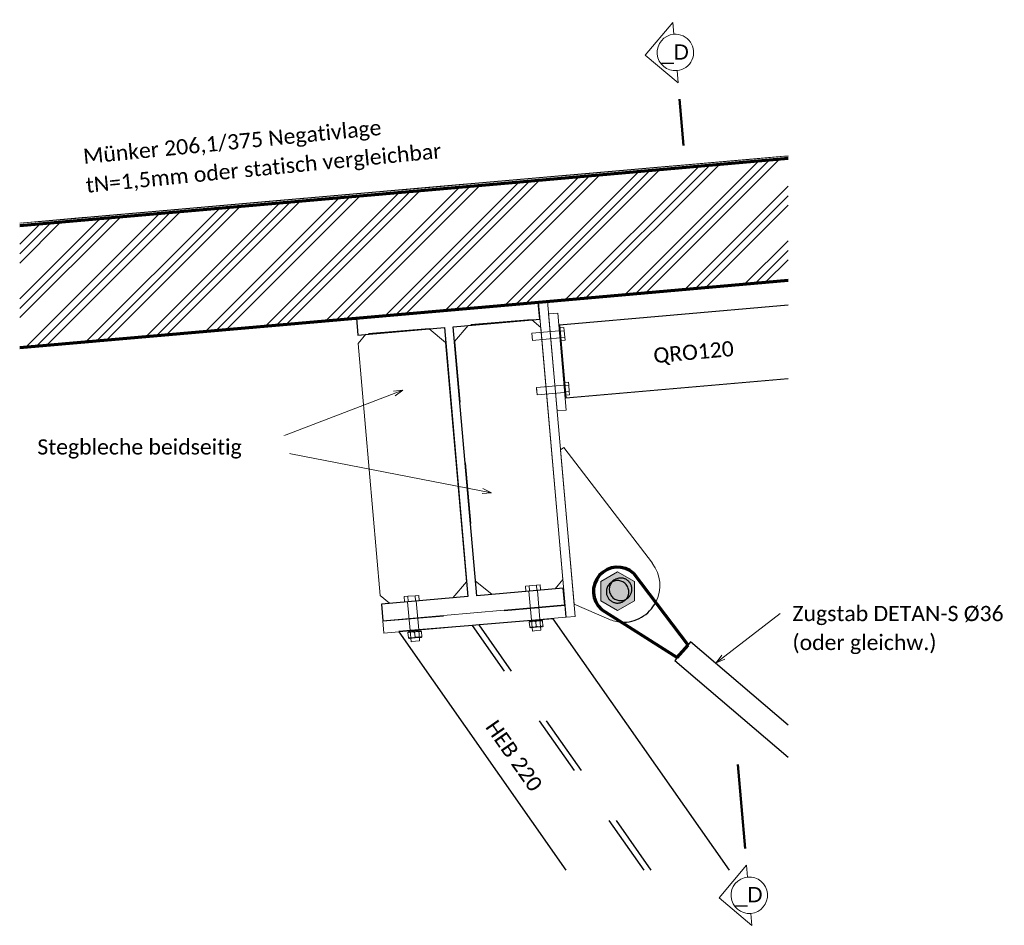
# Model space of a CAD drawing. Header units: metres. Extents: x -25 to 81, y -4 to 26.
# Tile 19 of 53: x 0.68 to 2.3, y 3.51 to 4.99. Entities that reach past the tile are written whole.
import ezdxf

# ---------------------------------------------------------------- set-up
doc = ezdxf.new("R2010")
doc.units = ezdxf.units.M
for name, pattern in [('Achse', [0.5, 0.25, -0.125, 0, -0.125]), ('Strich', [0.3175, 0.15875, -0.15875]), ('Verdeckt', [0.15, 0.1, -0.05])]:
    doc.linetypes.add(name, pattern=pattern)
for name, color, linetype, lineweight in [('_Verdeckte Linien_', 7, 'Strich', 18), ('A-FLOR', 192, 'Continuous', 35), ('A-FLOR-PATT', 8, 'Continuous', 50), ('G-ANNO-SYMB', 111, 'Continuous', 9), ('S-BEAM', 12, 'Continuous', 35), ('S-BEAM-HDLN', 1, 'Verdeckt', 25), ('S-BEAM-IDEN', 2, 'Continuous', 9), ('S-COLS', 52, 'Continuous', 18), ('S-COLS-HDLN', 52, 'Verdeckt', 25), ('Text', 250, 'Continuous', 9), ('Tragwerksverbindungen', 7, 'Continuous', 18)]:
    doc.layers.add(name, color=color, linetype=linetype, lineweight=lineweight)
doc.styles.add('Arial_1', font='arial.ttf', dxfattribs={"height": 0.025})
doc.styles.add('Calibri_5', font='calibri.ttf', dxfattribs={"height": 0.025})

# ---------------------------------------------------------------- blocks, each defined once
blk = doc.blocks.new('HEB Träger - HEB 220-1128521-_E')
at = {"layer": 'S-BEAM-HDLN'}
for p, q in [((-21.8691, 3.5964), (-22.151, 3.999)), ((-21.8575, 3.5964), (-22.1401, 3.9999))]:
    blk.add_line(p, q, dxfattribs=at)
blk = doc.blocks.new('SP-TV-Schraube_Mutter_001 - M36-1128530-_E')
at = {"layer": 'Tragwerksverbindungen', "linetype": 'Strich'}
blk.add_hatch(color=142, dxfattribs=at).paths.add_polyline_path([(-21.9127, 4.0235), (-21.8852, 4.0394), (-21.8852, 4.0711), (-21.9127, 4.087), (-21.9402, 4.0711), (-21.9402, 4.0394), (-21.9261, 4.0312)])
at = {"layer": 'Tragwerksverbindungen'}
for p, q in [((-21.9127, 4.087), (-21.9402, 4.0711)), ((-21.8852, 4.0711), (-21.9127, 4.087)), ((-21.9402, 4.0711), (-21.9402, 4.0394)), ((-21.8852, 4.0394), (-21.8852, 4.0711)), ((-21.9402, 4.0394), (-21.9127, 4.0235)), ((-21.9127, 4.0235), (-21.8852, 4.0394))]:
    blk.add_line(p, q, dxfattribs=at)
blk = doc.blocks.new('FP_21-_E')
at = {"layer": 'A-FLOR-PATT', "lineweight": 18}
for p, q in [((-22.8953, 4.6603), (-21.6325, 4.771)), ((-22.8953, 4.6603), (-21.6325, 4.771)), ((-22.8953, 4.6603), (-21.6325, 4.771)), ((-22.8953, 4.6603), (-21.6325, 4.771)), ((-22.8953, 4.6603), (-21.6325, 4.771)), ((-22.8953, 4.6603), (-21.6325, 4.771)), ((-22.8953, 4.6603), (-21.6325, 4.771)), ((-22.8953, 4.6603), (-21.6325, 4.771)), ((-22.8953, 4.6602), (-21.6325, 4.771)), ((-22.8953, 4.6603), (-21.6325, 4.771)), ((-22.8953, 4.6603), (-21.6325, 4.771)), ((-22.8953, 4.6603), (-21.6325, 4.771)), ((-22.8953, 4.6603), (-21.6325, 4.771)), ((-22.8953, 4.6602), (-21.6325, 4.771)), ((-22.8953, 4.6603), (-21.6325, 4.771)), ((-22.8953, 4.6603), (-21.6325, 4.771)), ((-22.8953, 4.6603), (-21.6325, 4.771)), ((-22.8953, 4.6603), (-21.6325, 4.771)), ((-22.8953, 4.6603), (-21.6325, 4.771)), ((-22.8953, 4.6603), (-21.6325, 4.771)), ((-22.8953, 4.6603), (-21.6325, 4.771)), ((-22.8953, 4.6603), (-21.6325, 4.771)), ((-22.8953, 4.6602), (-21.6325, 4.771)), ((-22.8953, 4.6603), (-21.6325, 4.771)), ((-22.8953, 4.6603), (-21.6325, 4.771)), ((-22.8953, 4.6603), (-21.6325, 4.771)), ((-22.8953, 4.6603), (-21.6325, 4.771)), ((-22.8953, 4.6602), (-21.6325, 4.771)), ((-22.8953, 4.6603), (-21.6396, 4.7704)), ((-22.8953, 4.6603), (-21.6396, 4.7704)), ((-22.8953, 4.6603), (-21.6554, 4.769)), ((-22.8953, 4.6603), (-21.6554, 4.769)), ((-22.8953, 4.6603), (-21.7133, 4.764)), ((-22.8953, 4.6603), (-21.7133, 4.764)), ((-22.8953, 4.6603), (-21.7291, 4.7626)), ((-22.8953, 4.6603), (-21.7291, 4.7626)), ((-22.8953, 4.6603), (-21.7449, 4.7612)), ((-22.8953, 4.6603), (-21.7449, 4.7612)), ((-22.8815, 4.6614), (-21.6325, 4.771)), ((-22.8815, 4.6614), (-21.6325, 4.771)), ((-22.8657, 4.6628), (-21.6325, 4.771)), ((-22.8657, 4.6628), (-21.6325, 4.771)), ((-22.8079, 4.6679), (-21.6325, 4.771)), ((-22.8079, 4.6679), (-21.6325, 4.771)), ((-22.792, 4.6693), (-21.6325, 4.771)), ((-22.792, 4.6693), (-21.6325, 4.771)), ((-22.7762, 4.6707), (-21.6325, 4.771)), ((-22.7762, 4.6707), (-21.6325, 4.771)), ((-22.7184, 4.6757), (-21.6325, 4.7709)), ((-22.7184, 4.6757), (-21.6325, 4.7709)), ((-22.7026, 4.6771), (-21.6325, 4.7709)), ((-22.7026, 4.6771), (-21.6325, 4.7709)), ((-22.6868, 4.6785), (-21.6325, 4.7709)), ((-22.6868, 4.6785), (-21.6325, 4.7709)), ((-22.6289, 4.6836), (-21.6325, 4.7709)), ((-22.6289, 4.6836), (-21.6325, 4.7709)), ((-22.6131, 4.685), (-21.6325, 4.7709)), ((-22.6131, 4.685), (-21.6325, 4.7709)), ((-22.5973, 4.6863), (-21.6325, 4.7709)), ((-22.5973, 4.6863), (-21.6325, 4.7709)), ((-22.5395, 4.6914), (-21.6325, 4.7709)), ((-22.5395, 4.6914), (-21.6325, 4.7709)), ((-22.5237, 4.6928), (-21.6325, 4.7709)), ((-22.5237, 4.6928), (-21.6325, 4.7709)), ((-22.5078, 4.6942), (-21.6325, 4.7709)), ((-22.5078, 4.6942), (-21.6325, 4.7709)), ((-22.45, 4.6992), (-21.6325, 4.7709)), ((-22.45, 4.6992), (-21.6325, 4.7709)), ((-22.4342, 4.7006), (-21.6325, 4.7709)), ((-22.4342, 4.7006), (-21.6325, 4.7709)), ((-22.4184, 4.702), (-21.6325, 4.7709)), ((-22.4184, 4.702), (-21.6325, 4.7709)), ((-22.3606, 4.7071), (-21.6325, 4.7709)), ((-22.3606, 4.7071), (-21.6325, 4.7709)), ((-22.3447, 4.7085), (-21.6325, 4.7709)), ((-22.3447, 4.7085), (-21.6325, 4.7709)), ((-22.3289, 4.7099), (-21.6325, 4.7709)), ((-22.3289, 4.7099), (-21.6325, 4.7709)), ((-22.2711, 4.7149), (-21.6325, 4.7709)), ((-22.2711, 4.7149), (-21.6325, 4.7709)), ((-22.2553, 4.7163), (-21.6325, 4.7709)), ((-22.2553, 4.7163), (-21.6325, 4.7709)), ((-22.2395, 4.7177), (-21.6325, 4.7709)), ((-22.2395, 4.7177), (-21.6325, 4.7709)), ((-22.1816, 4.7228), (-21.6325, 4.7709)), ((-22.1816, 4.7228), (-21.6325, 4.7709)), ((-22.1658, 4.7241), (-21.6325, 4.7709)), ((-22.1658, 4.7241), (-21.6325, 4.7709)), ((-22.15, 4.7255), (-21.6325, 4.7709)), ((-22.15, 4.7255), (-21.6325, 4.7709)), ((-22.0922, 4.7306), (-21.6325, 4.7709)), ((-22.0922, 4.7306), (-21.6325, 4.7709)), ((-22.0763, 4.732), (-21.6325, 4.7709)), ((-22.0763, 4.732), (-21.6325, 4.7709)), ((-22.0605, 4.7334), (-21.6325, 4.7709)), ((-22.0605, 4.7334), (-21.6325, 4.7709)), ((-22.0027, 4.7384), (-21.6325, 4.7709)), ((-22.0027, 4.7384), (-21.6325, 4.7709)), ((-21.9869, 4.7398), (-21.6325, 4.7709)), ((-21.9869, 4.7398), (-21.6325, 4.7709)), ((-21.9711, 4.7412), (-21.6325, 4.7709)), ((-21.9711, 4.7412), (-21.6325, 4.7709)), ((-21.9132, 4.7463), (-21.6325, 4.7709)), ((-21.9132, 4.7463), (-21.6325, 4.7709)), ((-21.8974, 4.7476), (-21.6325, 4.7709)), ((-21.8974, 4.7476), (-21.6325, 4.7709)), ((-21.8816, 4.749), (-21.6325, 4.7709)), ((-21.8816, 4.749), (-21.6325, 4.7709)), ((-21.8238, 4.7541), (-21.6325, 4.7709)), ((-21.8238, 4.7541), (-21.6325, 4.7709)), ((-21.808, 4.7555), (-21.6325, 4.7709)), ((-21.808, 4.7555), (-21.6325, 4.7709)), ((-21.7921, 4.7569), (-21.6325, 4.7709)), ((-21.7921, 4.7569), (-21.6325, 4.7709)), ((-21.7343, 4.7619), (-21.6325, 4.7709)), ((-21.7343, 4.7619), (-21.6325, 4.7709)), ((-21.7185, 4.7633), (-21.6325, 4.7709)), ((-21.7185, 4.7633), (-21.6325, 4.7709)), ((-21.7027, 4.7647), (-21.6325, 4.7709)), ((-21.7027, 4.7647), (-21.6325, 4.7709)), ((-21.6449, 4.7698), (-21.6325, 4.7708)), ((-21.6449, 4.7698), (-21.6325, 4.7708)), ((-22.8953, 4.6603), (-21.8027, 4.7561)), ((-22.8953, 4.6603), (-21.8027, 4.7561)), ((-22.8953, 4.6603), (-21.8185, 4.7547)), ((-22.8953, 4.6603), (-21.8185, 4.7547)), ((-22.8953, 4.6603), (-21.8344, 4.7534)), ((-22.8953, 4.6603), (-21.8344, 4.7534)), ((-22.8953, 4.6603), (-21.8922, 4.7483)), ((-22.8953, 4.6603), (-21.8922, 4.7483)), ((-22.8953, 4.6603), (-21.908, 4.7469)), ((-22.8953, 4.6603), (-21.908, 4.7469)), ((-22.8953, 4.6603), (-21.9238, 4.7455)), ((-22.8953, 4.6603), (-21.9238, 4.7455)), ((-22.8953, 4.6603), (-21.9816, 4.7405)), ((-22.8953, 4.6603), (-21.9816, 4.7405)), ((-22.8953, 4.6603), (-21.9975, 4.7391)), ((-22.8953, 4.6603), (-21.9975, 4.7391)), ((-22.8953, 4.6603), (-22.0133, 4.7377)), ((-22.8953, 4.6603), (-22.0133, 4.7377)), ((-22.8953, 4.6603), (-22.0711, 4.7326)), ((-22.8953, 4.6603), (-22.0711, 4.7326)), ((-22.8953, 4.6603), (-22.0869, 4.7312)), ((-22.8953, 4.6603), (-22.0869, 4.7312)), ((-22.8953, 4.6603), (-22.1027, 4.7299)), ((-22.8953, 4.6603), (-22.1027, 4.7299)), ((-22.8953, 4.6604), (-22.1606, 4.7248)), ((-22.8953, 4.6604), (-22.1606, 4.7248)), ((-22.8953, 4.6604), (-22.1764, 4.7234)), ((-22.8953, 4.6604), (-22.1764, 4.7234)), ((-22.8953, 4.6604), (-22.1922, 4.722)), ((-22.8953, 4.6604), (-22.1922, 4.722)), ((-22.8953, 4.6604), (-22.25, 4.717)), ((-22.8953, 4.6604), (-22.25, 4.717)), ((-22.8953, 4.6604), (-22.2659, 4.7156)), ((-22.8953, 4.6604), (-22.2659, 4.7156)), ((-22.8953, 4.6604), (-22.2817, 4.7142)), ((-22.8953, 4.6604), (-22.2817, 4.7142)), ((-22.8953, 4.6604), (-22.3395, 4.7091)), ((-22.8953, 4.6604), (-22.3395, 4.7091)), ((-22.8953, 4.6604), (-22.3553, 4.7077)), ((-22.8953, 4.6604), (-22.3553, 4.7077)), ((-22.8953, 4.6604), (-22.3711, 4.7064)), ((-22.8953, 4.6604), (-22.3711, 4.7064)), ((-22.8953, 4.6604), (-22.429, 4.7013)), ((-22.8953, 4.6604), (-22.429, 4.7013)), ((-22.8953, 4.6604), (-22.4448, 4.6999)), ((-22.8953, 4.6604), (-22.4448, 4.6999)), ((-22.8953, 4.6604), (-22.4606, 4.6985)), ((-22.8953, 4.6604), (-22.4606, 4.6985)), ((-22.8953, 4.6604), (-22.5184, 4.6935)), ((-22.8953, 4.6604), (-22.5184, 4.6935)), ((-22.8953, 4.6604), (-22.5342, 4.6921)), ((-22.8953, 4.6604), (-22.5342, 4.6921)), ((-22.8953, 4.6604), (-22.5501, 4.6907)), ((-22.8953, 4.6604), (-22.5501, 4.6907)), ((-22.8953, 4.6604), (-22.6079, 4.6856)), ((-22.8953, 4.6604), (-22.6079, 4.6856)), ((-22.8953, 4.6604), (-22.6237, 4.6842)), ((-22.8953, 4.6604), (-22.6237, 4.6842)), ((-22.8953, 4.6604), (-22.6395, 4.6828)), ((-22.8953, 4.6604), (-22.6395, 4.6828)), ((-22.8953, 4.6604), (-22.6973, 4.6778)), ((-22.8953, 4.6604), (-22.6973, 4.6778)), ((-22.8953, 4.6604), (-22.7132, 4.6764)), ((-22.8953, 4.6604), (-22.7132, 4.6764)), ((-22.8953, 4.6604), (-22.729, 4.675)), ((-22.8953, 4.6604), (-22.729, 4.675)), ((-22.8953, 4.6604), (-22.7868, 4.67)), ((-22.8953, 4.6604), (-22.7868, 4.67)), ((-22.8953, 4.6604), (-22.8026, 4.6686)), ((-22.8953, 4.6604), (-22.8026, 4.6686)), ((-22.8953, 4.6604), (-22.8184, 4.6672)), ((-22.8953, 4.6604), (-22.8184, 4.6672)), ((-22.8953, 4.6604), (-22.8763, 4.6621)), ((-22.8953, 4.6604), (-22.8763, 4.6621)), ((-22.8953, 4.6605), (-22.8921, 4.6607)), ((-22.8953, 4.6605), (-22.8921, 4.6607))]:
    blk.add_line(p, q, dxfattribs=at)
blk = doc.blocks.new('SP-TV-AP-Rechteck_002 - AP-Rechteck-1131659-_E')
at = {"layer": 'Tragwerksverbindungen'}
for p, q in [((-22.0428, 4.5306), (-22.0279, 4.5319)), ((-21.9975, 4.0126), (-22.0428, 4.5306)), ((-22.0279, 4.5319), (-21.9826, 4.0139)), ((-21.9975, 4.0126), (-21.9826, 4.0139))]:
    blk.add_line(p, q, dxfattribs=at)
blk = doc.blocks.new('SP-TV-AP-Rechteck_002 - AP-Rechteck-1131863-_E')
at = {"layer": 'Tragwerksverbindungen'}
for p, q in [((-22.2985, 4.0065), (-21.9997, 4.0326)), ((-21.9997, 4.0326), (-21.9979, 4.0127)), ((-21.9979, 4.0127), (-22.2968, 3.9865)), ((-22.2985, 4.0065), (-22.2968, 3.9865))]:
    blk.add_line(p, q, dxfattribs=at)
blk = doc.blocks.new('SP-TV-AP-Rechteck_002 - AP-Rechteck-1132111-_E')
at = {"layer": 'Tragwerksverbindungen'}
for p, q in [((-22.0261, 4.5112), (-22.0111, 4.5125)), ((-22.0121, 4.3518), (-22.0261, 4.5112)), ((-22.0111, 4.5125), (-21.9972, 4.3531)), ((-22.0121, 4.3518), (-21.9972, 4.3531))]:
    blk.add_line(p, q, dxfattribs=at)
blk = doc.blocks.new('TH-VE-Mutter - M14-1092861-_E')
at = {"layer": 'Tragwerksverbindungen'}
for p, q in [((-22.0571, 4.0059), (-22.0581, 4.0052)), ((-22.0573, 3.9965), (-22.058, 4.0042)), ((-22.0568, 4.006), (-22.0571, 4.0059)), ((-22.0472, 4.0068), (-22.0567, 4.006)), ((-22.0542, 4.0062), (-22.0567, 4.006)), ((-22.0373, 4.0077), (-22.0472, 4.0068)), ((-22.0464, 3.9975), (-22.0471, 4.0052)), ((-22.0462, 3.9959), (-22.0364, 3.9967)), ((-22.0362, 4.0071), (-22.0373, 4.0077)), ((-22.0364, 3.9967), (-22.0353, 3.9974)), ((-22.0354, 3.9984), (-22.0361, 4.0062)), ((-22.0573, 3.9955), (-22.0561, 3.995)), ((-22.0561, 3.995), (-22.0462, 3.9959))]:
    blk.add_line(p, q, dxfattribs=at)
for points in [[(-22.058, 4.0042), (-22.0581, 4.0047), (-22.0581, 4.0052), (-22.0581, 4.0053), (-22.0581, 4.0047), (-22.058, 4.0042)], [(-22.0471, 4.0052), (-22.0483, 4.0055), (-22.0508, 4.0059), (-22.0544, 4.0056), (-22.0568, 4.0048), (-22.058, 4.0042)], [(-22.0573, 3.9965), (-22.0561, 3.9962), (-22.0535, 3.9958), (-22.05, 3.9961), (-22.0476, 3.9969), (-22.0464, 3.9975)], [(-22.0573, 3.9965), (-22.0573, 3.9961), (-22.0573, 3.9955), (-22.0573, 3.9955), (-22.0573, 3.9961), (-22.0573, 3.9965)], [(-22.0361, 4.0062), (-22.0374, 4.0065), (-22.0399, 4.0068), (-22.0434, 4.0065), (-22.0459, 4.0057), (-22.0471, 4.0052)], [(-22.0464, 3.9975), (-22.0451, 3.9971), (-22.0426, 3.9968), (-22.039, 3.9971), (-22.0366, 3.9979), (-22.0354, 3.9984)], [(-22.0361, 4.0062), (-22.0361, 4.0066), (-22.0362, 4.0072), (-22.0362, 4.0072), (-22.0361, 4.0066), (-22.0361, 4.0062)], [(-22.0354, 3.9984), (-22.0354, 3.998), (-22.0353, 3.9974), (-22.0353, 3.9974), (-22.0354, 3.998), (-22.0354, 3.9984)]]:
    blk.add_open_spline(points, degree=3, dxfattribs=at)
blk = doc.blocks.new('TH-VE-Mutter - M14-V22-_E')
at = {"layer": 'Tragwerksverbindungen'}
for p, q in [((-22.2563, 3.9885), (-22.2574, 3.9878)), ((-22.2566, 3.9791), (-22.2573, 3.9868)), ((-22.2464, 3.9894), (-22.2563, 3.9885)), ((-22.2366, 3.9902), (-22.2464, 3.9894)), ((-22.2456, 3.98), (-22.2463, 3.9878)), ((-22.2354, 3.9897), (-22.2366, 3.9902)), ((-22.2347, 3.981), (-22.2353, 3.9887)), ((-22.2565, 3.9781), (-22.2553, 3.9776)), ((-22.2553, 3.9776), (-22.2455, 3.9784)), ((-22.254, 3.9777), (-22.2525, 3.9778)), ((-22.2455, 3.9784), (-22.2356, 3.9793)), ((-22.2356, 3.9793), (-22.2346, 3.98))]:
    blk.add_line(p, q, dxfattribs=at)
for points in [[(-22.2463, 3.9878), (-22.2476, 3.9881), (-22.2501, 3.9885), (-22.2536, 3.9881), (-22.2561, 3.9874), (-22.2573, 3.9868)], [(-22.2573, 3.9868), (-22.2573, 3.9872), (-22.2573, 3.9878), (-22.2573, 3.9878), (-22.2573, 3.9872), (-22.2573, 3.9868)], [(-22.2353, 3.9887), (-22.2366, 3.989), (-22.2391, 3.9894), (-22.2427, 3.9891), (-22.2451, 3.9883), (-22.2463, 3.9878)], [(-22.2456, 3.98), (-22.2443, 3.9797), (-22.2418, 3.9793), (-22.2383, 3.9797), (-22.2359, 3.9805), (-22.2347, 3.981)], [(-22.2353, 3.9887), (-22.2354, 3.9892), (-22.2354, 3.9897), (-22.2354, 3.9897), (-22.2354, 3.9892), (-22.2353, 3.9887)], [(-22.2347, 3.981), (-22.2346, 3.9806), (-22.2346, 3.98), (-22.2346, 3.98), (-22.2346, 3.9806), (-22.2347, 3.981)], [(-22.2566, 3.9791), (-22.2553, 3.9787), (-22.2528, 3.9784), (-22.2492, 3.9787), (-22.2468, 3.9795), (-22.2456, 3.98)], [(-22.2566, 3.9791), (-22.2565, 3.9786), (-22.2565, 3.9781), (-22.2565, 3.9781), (-22.2565, 3.9786), (-22.2566, 3.9791)]]:
    blk.add_open_spline(points, degree=3, dxfattribs=at)
blk = doc.blocks.new('Rundstahl Träger - RB 36-1128524-_E')
at = {"layer": 'S-BEAM', "lineweight": 25}
for p, q in [((-21.7928, 3.9718), (-21.7969, 3.967)), ((-21.6325, 3.8349), (-21.7928, 3.9718)), ((-21.8058, 3.9566), (-21.8187, 3.9414)), ((-21.8045, 3.958), (-21.8058, 3.9566)), ((-21.8045, 3.958), (-21.8058, 3.9566)), ((-21.8187, 3.9414), (-21.6325, 3.7823))]:
    blk.add_line(p, q, dxfattribs=at)
at = {"layer": 'S-BEAM-HDLN'}
blk.add_line((-21.7969, 3.967), (-21.8045, 3.9581), dxfattribs=at)
blk.add_line((-21.7969, 3.967), (-21.8045, 3.9581), dxfattribs=at)
blk = doc.blocks.new('Öse21 - Öse2-1128126-_E')
at = {"layer": 'S-COLS', "lineweight": 70}
for p, q in [((-21.7967, 3.9667), (-21.8863, 4.0846)), ((-21.9392, 4.0253), (-21.8149, 3.9465)), ((-21.8149, 3.9465), (-21.7967, 3.9667))]:
    blk.add_line(p, q, dxfattribs=at)
blk.add_arc((-21.9128, 4.055), 0.0397, 48.3111, 228.3111, dxfattribs=at)
at = {"layer": 'S-COLS-HDLN'}
for start, end in [(6.1026, 186.1026), (186.1026, 6.1026)]:
    blk.add_arc((-21.9128, 4.0543), 0.0185, start, end, dxfattribs=at)
blk = doc.blocks.new('Öse22 - Öse2-1128140-_E')
at = {"layer": 'S-COLS'}
for p, q in [((-21.7969, 3.9669), (-21.8503, 4.0373)), ((-21.907, 4.0049), (-21.8149, 3.9465)), ((-21.8149, 3.9465), (-21.8058, 3.9566))]:
    blk.add_line(p, q, dxfattribs=at)
at = {"layer": 'S-COLS-HDLN'}
for p, q in [((-21.8504, 4.0373), (-21.8863, 4.0846)), ((-21.9392, 4.0253), (-21.9071, 4.005)), ((-21.8058, 3.9566), (-21.7967, 3.9667)), ((-21.7967, 3.9667), (-21.7969, 3.9669))]:
    blk.add_line(p, q, dxfattribs=at)
for centre, radius, start, end in [((-21.9128, 4.055), 0.0397, 48.3111, 228.3111), ((-21.9128, 4.0543), 0.0185, 6.1026, 186.1026), ((-21.9128, 4.0543), 0.0185, 186.1026, 6.1026)]:
    blk.add_arc(centre, radius, start, end, dxfattribs=at)
blk = doc.blocks.new('HEB Träger - HEB 500-1128531-_E')
at = {"layer": 'S-BEAM', "lineweight": 25}
for p, q in [((-22.0432, 4.5306), (-22.3421, 4.5044)), ((-22.0408, 4.5027), (-22.0432, 4.5306)), ((-22.3421, 4.5044), (-22.3397, 4.4765)), ((-22.183, 4.4902), (-22.0408, 4.5027)), ((-22.3397, 4.4765), (-22.1975, 4.489)), ((-22.1975, 4.489), (-22.1588, 4.0466)), ((-22.1443, 4.0479), (-22.183, 4.4902)), ((-22.1588, 4.0466), (-22.301, 4.0342)), ((-22.0021, 4.0603), (-22.1443, 4.0479)), ((-21.9997, 4.0325), (-22.0021, 4.0603)), ((-22.301, 4.0342), (-22.2985, 4.0063))]:
    blk.add_line(p, q, dxfattribs=at)
at = {"layer": 'S-BEAM-HDLN'}
blk.add_line((-22.2985, 4.0063), (-21.9997, 4.0325), dxfattribs=at)
blk = doc.blocks.new('Verbindungsblech14 - Verbindungsblech2-1128446-_E')
at = {"layer": 'S-COLS'}
for p, q in [((-22.1954, 4.4642), (-22.2222, 4.4868)), ((-22.3266, 4.4777), (-22.3391, 4.4628)), ((-22.3391, 4.4628), (-22.3028, 4.0481)), ((-22.161, 4.0707), (-22.1954, 4.4642)), ((-22.1838, 4.0446), (-22.161, 4.0707)), ((-22.3028, 4.0481), (-22.2878, 4.0355)), ((-22.2878, 4.0355), (-22.1838, 4.0446))]:
    blk.add_line(p, q, dxfattribs=at)
at = {"layer": 'S-COLS-HDLN'}
for p, q in [((-22.2224, 4.4869), (-22.3265, 4.4778)), ((-22.2223, 4.4868), (-22.2224, 4.4869)), ((-22.3265, 4.4778), (-22.3266, 4.4777))]:
    blk.add_line(p, q, dxfattribs=at)
blk = doc.blocks.new('Verbindungsblech15 - Verbindungsblech2-1128467-_E')
at = {"layer": 'S-COLS'}
for p, q in [((-22.0392, 4.4891), (-22.054, 4.5015)), ((-22.1584, 4.4924), (-22.1809, 4.4656)), ((-22.0029, 4.0743), (-22.0392, 4.4891)), ((-22.1464, 4.0719), (-22.1195, 4.0502)), ((-22.0155, 4.0593), (-22.0029, 4.0743)), ((-22.1195, 4.0502), (-22.0155, 4.0593))]:
    blk.add_line(p, q, dxfattribs=at)
at = {"layer": 'S-COLS-HDLN'}
for p, q in [((-22.0542, 4.5016), (-22.1582, 4.4926)), ((-22.0541, 4.5015), (-22.0542, 4.5016)), ((-22.1582, 4.4926), (-22.1584, 4.4924)), ((-22.1809, 4.4656), (-22.1809, 4.4655)), ((-22.1809, 4.4655), (-22.1465, 4.072)), ((-22.1465, 4.072), (-22.1465, 4.072))]:
    blk.add_line(p, q, dxfattribs=at)
blk = doc.blocks.new('Lasche richtig14 - Lasche richtig-1128486-_E')
at = {"layer": 'S-COLS'}
for p, q in [((-22.0012, 4.2916), (-22.0065, 4.2875)), ((-21.8557, 4.1012), (-22.0012, 4.2916)), ((-22.0065, 4.2874), (-21.9843, 4.0337)), ((-21.9843, 4.0337), (-21.9273, 4.0093))]:
    blk.add_line(p, q, dxfattribs=at)
for start, end in [(332.7957, 37.3685), (246.8298, 266.6659)]:
    blk.add_arc((-21.9036, 4.0646), 0.0602, start, end, dxfattribs=at)
at = {"layer": 'S-COLS-HDLN'}
for centre, radius, start, end in [((-21.9079, 4.0583), 0.0186, 92.7236, 272.7236), ((-21.9079, 4.0583), 0.0186, 272.7236, 92.7236), ((-21.9036, 4.0646), 0.0602, 266.7132, 332.7483)]:
    blk.add_arc(centre, radius, start, end, dxfattribs=at)
blk = doc.blocks.new('SP-TV-Schraube_DIN4017_001 - M12-1132153-_E')
at = {"layer": '_Verdeckte Linien_'}
for p, q in [((-22.0087, 4.4836), (-22.0539, 4.4797)), ((-22.001, 4.4887), (-22.0076, 4.4881)), ((-22.0006, 4.4835), (-22.0072, 4.4829)), ((-22.001, 4.4887), (-22.0006, 4.4835)), ((-22.0006, 4.4835), (-21.9997, 4.4732)), ((-22.0539, 4.4797), (-22.0534, 4.4737)), ((-22.0534, 4.4737), (-22.0529, 4.4677)), ((-22.0529, 4.4677), (-22.0076, 4.4717)), ((-22.0062, 4.4726), (-21.9997, 4.4732)), ((-21.9992, 4.468), (-22.0058, 4.4674)), ((-21.9997, 4.4732), (-21.9992, 4.468))]:
    blk.add_line(p, q, dxfattribs=at)
at = {"layer": 'Tragwerksverbindungen'}
for p, q in [((-22.0081, 4.4837), (-22.0086, 4.4836)), ((-22.0077, 4.4881), (-22.0085, 4.488)), ((-22.0081, 4.4837), (-22.0085, 4.488)), ((-22.008, 4.4829), (-22.0081, 4.4836)), ((-22.0071, 4.4725), (-22.008, 4.4829)), ((-22.0072, 4.4829), (-22.008, 4.4829)), ((-22.0076, 4.4717), (-22.0071, 4.4717)), ((-22.0071, 4.4725), (-22.0063, 4.4726)), ((-22.0071, 4.4718), (-22.0071, 4.4725)), ((-22.0067, 4.4673), (-22.0071, 4.4717)), ((-22.0058, 4.4674), (-22.0067, 4.4673))]:
    blk.add_line(p, q, dxfattribs=at)
blk = doc.blocks.new('SP-TV-Schraube_DIN4017_001 - M12-1132165-_E')
at = {"layer": '_Verdeckte Linien_'}
for p, q in [((-22.0008, 4.394), (-22.0461, 4.39)), ((-22.0461, 4.39), (-22.0456, 4.384)), ((-22.0458, 4.387), (-22.0456, 4.384)), ((-21.9935, 4.399), (-21.9998, 4.3985)), ((-21.9931, 4.3938), (-21.9993, 4.3933)), ((-21.9935, 4.399), (-21.9931, 4.3938)), ((-21.9931, 4.3938), (-21.9922, 4.3835)), ((-22.0456, 4.384), (-22.045, 4.378)), ((-22.045, 4.378), (-21.9998, 4.382)), ((-21.9984, 4.3829), (-21.9922, 4.3835)), ((-21.9917, 4.3783), (-21.998, 4.3777)), ((-21.9922, 4.3835), (-21.9917, 4.3783))]:
    blk.add_line(p, q, dxfattribs=at)
at = {"layer": 'Tragwerksverbindungen'}
for p, q in [((-21.9998, 4.3985), (-22.001, 4.3983)), ((-22.0006, 4.394), (-22.001, 4.3983)), ((-22.0006, 4.394), (-22.0008, 4.394)), ((-22.0006, 4.3932), (-22.0006, 4.3939)), ((-21.9994, 4.3933), (-22.0006, 4.3932)), ((-21.9997, 4.3828), (-22.0006, 4.3932)), ((-21.9997, 4.3828), (-21.9985, 4.3829)), ((-21.9996, 4.3821), (-21.9997, 4.3828)), ((-21.9997, 4.382), (-21.9996, 4.382)), ((-21.9992, 4.3776), (-21.9996, 4.382)), ((-21.998, 4.3777), (-21.9992, 4.3776))]:
    blk.add_line(p, q, dxfattribs=at)
blk = doc.blocks.new('SP-TV-Schraube_DIN4017_001 - M14-V23-_E')
at = {"layer": '_Verdeckte Linien_'}
for p, q in [((-22.0644, 4.0637), (-22.0583, 4.0643)), ((-22.0644, 4.0637), (-22.0636, 4.0552)), ((-22.0583, 4.0643), (-22.0462, 4.0653)), ((-22.0583, 4.0643), (-22.0576, 4.0557)), ((-22.0462, 4.0653), (-22.0402, 4.0658)), ((-22.0462, 4.0653), (-22.0455, 4.0568)), ((-22.0402, 4.0658), (-22.0394, 4.0573)), ((-22.0585, 4.0554), (-22.0543, 4.0078)), ((-22.0404, 4.009), (-22.0445, 4.0566))]:
    blk.add_line(p, q, dxfattribs=at)
at = {"layer": 'Tragwerksverbindungen'}
for p, q in [((-22.0575, 4.0555), (-22.0636, 4.055)), ((-22.0636, 4.0551), (-22.0636, 4.055)), ((-22.0576, 4.0557), (-22.0575, 4.0555)), ((-22.0455, 4.0566), (-22.0575, 4.0555)), ((-22.0394, 4.0571), (-22.0455, 4.0566)), ((-22.0455, 4.0567), (-22.0455, 4.0566)), ((-22.0394, 4.0572), (-22.0394, 4.0571)), ((-22.0543, 4.0078), (-22.0527, 3.9897)), ((-22.0388, 3.991), (-22.0404, 4.009)), ((-22.0527, 3.9897), (-22.0458, 3.9904)), ((-22.0458, 3.9904), (-22.0388, 3.991))]:
    blk.add_line(p, q, dxfattribs=at)
blk = doc.blocks.new('Schnitt - Name-110489-_E')
at = {"layer": 'G-ANNO-SYMB'}
for p, q in [((-21.7009, 3.6051), (-21.7461, 3.5512)), ((-21.6991, 3.5853), (-21.7009, 3.6051)), ((-21.6991, 3.5853), (-21.7009, 3.6051)), ((-21.7461, 3.5512), (-21.6922, 3.5059)), ((-21.6939, 3.5255), (-21.6922, 3.5059)), ((-21.6922, 3.5059), (-21.6939, 3.5255))]:
    blk.add_line(p, q, dxfattribs=at)
for start, end in [(95, 275), (95, 275), (275, 95)]:
    blk.add_arc((-21.6965, 3.5554), 0.03, start, end, dxfattribs=at)

msp = doc.modelspace()

# ---------------------------------------------------------------- hatches: boundary and pattern name
at = {"layer": 'A-FLOR-PATT', "lineweight": 18}
h = msp.add_hatch(dxfattribs=at)
h.set_pattern_fill('FP_4', color=256, style=0, pattern_type=2)
h.set_pattern_definition([(45, (0.70176, 1.488), (-0.0449013, 0.0449013), []), (45, (0.71676, 1.488), (0, 0.0898026), []), (45, (0.68576, 1.488), (0, 0.0898026), [])])
h.paths.add_polyline_path([(0.6805, 4.456), (1.9432, 4.5666), (1.9432, 4.7666), (0.6805, 4.656), (0.6805, 4.5747)])

# ---------------------------------------------------------------- linework, layer by layer
at = {"layer": 'A-FLOR', "lineweight": 70, "flags": 128}
for points in [[(1.9432, 4.7666), (1.4713, 4.7252), (0.6805, 4.656)], [(0.6805, 4.456), (1.4713, 4.5252), (1.9432, 4.5666)]]:
    msp.add_lwpolyline(points, dxfattribs=at)
at = {"layer": 'G-ANNO-SYMB', "linetype": 'Achse', "lineweight": 50}
for p, q in [((1.7647, 4.864), (1.7714, 4.788)), ((1.8604, 3.7703), (1.8725, 3.6324))]:
    msp.add_line(p, q, dxfattribs=at)
at = {"layer": 'S-BEAM', "lineweight": 25}
for p, q in [((1.9432, 4.5256), (1.5677, 4.4927)), ((1.5677, 4.4927), (1.5782, 4.3732)), ((1.5782, 4.3732), (1.9432, 4.4051)), ((1.4248, 3.999), (1.3362, 3.9915)), ((1.4357, 3.9999), (1.4248, 3.999)), ((1.5215, 4.0072), (1.4358, 3.9999)), ((1.557, 4.0101), (1.5355, 4.0083)), ((1.8467, 3.5964), (1.557, 4.0101)), ((1.3035, 3.9887), (1.5781, 3.5964))]:
    msp.add_line(p, q, dxfattribs=at)
at = {"layer": 'S-BEAM-HDLN'}
for p, q in [((1.5354, 4.0083), (1.5216, 4.0072)), ((1.3361, 3.9915), (1.3034, 3.9888))]:
    msp.add_line(p, q, dxfattribs=at)
at = {"layer": 'Text'}
for p, q in [((1.3101, 4.3858), (1.0671, 4.2925)), ((1.3101, 4.3858), (1.2947, 4.3842)), ((1.3101, 4.3858), (1.2976, 4.3767)), ((1.0671, 4.2925), (1.0665, 4.2925)), ((1.4556, 4.2172), (1.0671, 4.2925)), ((1.4556, 4.2172), (1.4417, 4.224)), ((1.4556, 4.2172), (1.4402, 4.2161)), ((1.825, 3.9376), (1.93, 4.0186)), ((1.825, 3.9376), (1.8344, 3.9499)), ((1.825, 3.9376), (1.8393, 3.9436))]:
    msp.add_line(p, q, dxfattribs=at)

# ---------------------------------------------------------------- block references
at = {"layer": '_Verdeckte Linien_'}
for name, p in [('SP-TV-Schraube_DIN4017_001 - M12-1132153-_E', (23.5758, 0)), ('SP-TV-Schraube_DIN4017_001 - M12-1132165-_E', (23.5758, 0)), ('SP-TV-Schraube_DIN4017_001 - M14-V23-_E', (23.5758, 0)), ('SP-TV-Schraube_DIN4017_001 - M14-V23-_E', (23.3765, -0.0174))]:
    msp.add_blockref(name, p, dxfattribs=at)
at = {"layer": 'A-FLOR'}
msp.add_blockref('FP_21-_E', (23.5758, 0), dxfattribs=at)
at = {"layer": 'G-ANNO-SYMB', "extrusion": (0, 0, -1), "rotation": 170.0000000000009}
msp.add_blockref('Schnitt - Name-110489-_E', (-22.5075, 12.21), dxfattribs=at)
at = {"layer": 'G-ANNO-SYMB'}
msp.add_blockref('Schnitt - Name-110489-_E', (23.5758, 0), dxfattribs=at)
at = {"layer": 'S-BEAM-HDLN'}
for name in ['HEB Träger - HEB 500-1128531-_E', 'HEB Träger - HEB 220-1128521-_E', 'Rundstahl Träger - RB 36-1128524-_E']:
    msp.add_blockref(name, (23.5758, 0), dxfattribs=at)
at = {"layer": 'S-COLS-HDLN'}
for name in ['Verbindungsblech15 - Verbindungsblech2-1128467-_E', 'Verbindungsblech14 - Verbindungsblech2-1128446-_E', 'Lasche richtig14 - Lasche richtig-1128486-_E', 'Öse21 - Öse2-1128126-_E', 'Öse22 - Öse2-1128140-_E']:
    msp.add_blockref(name, (23.5758, 0), dxfattribs=at)
at = {"layer": 'Tragwerksverbindungen'}
for name in ['SP-TV-AP-Rechteck_002 - AP-Rechteck-1131659-_E', 'SP-TV-AP-Rechteck_002 - AP-Rechteck-1132111-_E', 'SP-TV-Schraube_Mutter_001 - M36-1128530-_E', 'SP-TV-AP-Rechteck_002 - AP-Rechteck-1131863-_E', 'TH-VE-Mutter - M14-1092861-_E', 'TH-VE-Mutter - M14-V22-_E']:
    msp.add_blockref(name, (23.5758, 0), dxfattribs=at)

# ---------------------------------------------------------------- texts
at = {"layer": 'G-ANNO-SYMB', "char_height": 0.025, "width": 0.053713, "attachment_point": 1, "style": 'Arial_1'}
for insert in [(1.7356, 4.9543), (1.8568, 3.5689)]:
    msp.add_mtext('_D', dxfattribs=dict(at, insert=insert))
at = {"layer": 'S-BEAM-IDEN', "insert": (1.4651, 3.8463), "char_height": 0.025, "width": 0.161139, "attachment_point": 1, "rotation": 305, "style": 'Calibri_5'}
msp.add_mtext('HEB 220', dxfattribs=at)
at = {"layer": 'Text', "color": 7, "char_height": 0.025, "attachment_point": 1, "rotation": 5.5944, "style": 'Calibri_5'}
for s, insert, width in [('Münker 206,1/375 Negativlage', (0.7836, 4.7825), 0.598059), ('tN=1,5mm oder statisch vergleichbar', (0.7882, 4.7351), 0.7127)]:
    msp.add_mtext(s, dxfattribs=dict(at, insert=insert, width=width))
at = {"layer": 'Text', "color": 7, "char_height": 0.025, "attachment_point": 1, "style": 'Calibri_5', "bg_fill": 3, "box_fill_scale": 1.25, "bg_fill_color": 256, "bg_fill_true_color": 13158600, "bg_fill_transparency": 0}
for s, insert, width in [('Stegbleche beidseitig', (0.7095, 4.305), 0.408059), ('Zugstab DETAN-S Ø36 ', (1.9503, 4.0311), 0.431308), ('(oder gleichw.) ', (1.9503, 3.9835), 0.298228)]:
    msp.add_mtext(s, dxfattribs=dict(at, insert=insert, width=width))

# ---------------------------------------------------------------- next in the draw order: texts
at = {"layer": 'Text', "color": 7, "insert": (1.7207, 4.455), "char_height": 0.025, "width": 0.161139, "attachment_point": 1, "rotation": 5.2425, "style": 'Calibri_5', "bg_fill": 3, "box_fill_scale": 1.25, "bg_fill_color": 256, "bg_fill_true_color": 13158600, "bg_fill_transparency": 0}
msp.add_mtext('QRO120', dxfattribs=at)

doc.saveas('drawing.dxf')
